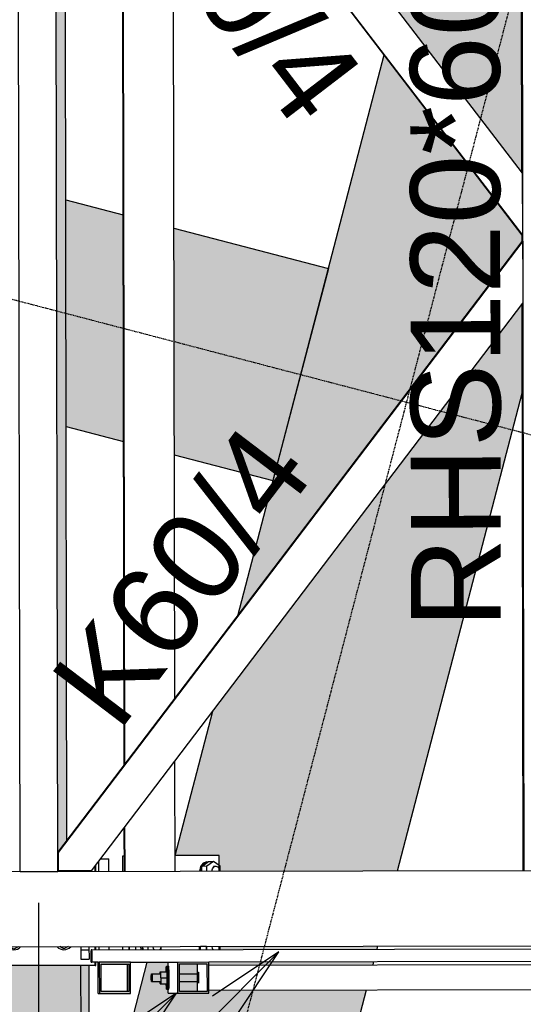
# Model space of a CAD drawing. Header units: millimetres. Extents: x -32861 to 254386, y 0 to 15445.
# Tile 38 of 67: x 149067 to 149871, y 6029 to 7602. Entities that reach past the tile are written whole.
import ezdxf

# ---------------------------------------------------------------- set-up
doc = ezdxf.new("R2010")
doc.units = ezdxf.units.MM
doc.linetypes.add('DXK_LINE_DOT3', pattern=[5.9187, 2.979, -0.9799, 0.9799, -0.9799])
doc.styles.add('Arial', font='ARIAL.TTF', dxfattribs={"height": 0.2})
doc.styles.add('Arial Narrow', font='ARIALN.TTF', dxfattribs={"height": 0.2})

# ---------------------------------------------------------------- blocks, each defined once
blk = doc.blocks.new('Part-23283 - 21672')
at = {"color": 7}
for p, q in [((149164.6, 6241.7), (149164.6, 6242.7)), ((149177.6, 6241.7), (149177.6, 6242.7)), ((149017.9, 6101.4), (149017.8, 6121.4)), ((149030.8, 6121.4), (149030.9, 6101.4)), ((149164.8, 6121.7), (149164.9, 6101.7)), ((149177.8, 6121.7), (149177.9, 6101.7)), ((149017.8, 6116.4), (149030.8, 6116.4)), ((149164.8, 6116.2), (149177.8, 6116.2)), ((149017.9, 6101.4), (149017.9, 6101.4)), ((149030.9, 6101.4), (149017.9, 6101.4)), ((149164.9, 6101.7), (149177.9, 6101.7))]:
    blk.add_line(p, q, dxfattribs=at)
blk = doc.blocks.new('Part-21983 - 21672')
at = {"color": 7}
for p, q in [((149068, 6241.5), (149064.2, 8261.5)), ((149128, 6241.6), (149124.2, 8261.6)), ((149068, 6241.5), (149128, 6241.6))]:
    blk.add_line(p, q, dxfattribs=at)
blk = doc.blocks.new('Part-24274 - 21672')
at = {"color": 7}
for p, q in [((149196.3, 6261.8), (149209.6, 6261.8)), ((149209.7, 6241.8), (149209.6, 6261.8)), ((149193.7, 6241.7), (149193.6, 6258.2)), ((149193.9, 6116.7), (149193.9, 6121.7)), ((149209.9, 6116.8), (149209.9, 6121.8))]:
    blk.add_line(p, q, dxfattribs=at)
blk = doc.blocks.new('Part-24227 - 21672')
at = {"color": 7}
for p, q in [((149187.7, 6241.7), (149187.6, 6250.3)), ((149187.9, 6116.7), (149187.9, 6121.7)), ((149187.9, 6091.7), (149187.9, 6096.7))]:
    blk.add_line(p, q, dxfattribs=at)
blk = doc.blocks.new('Part-22994 - 21672')
blk.add_hatch(color=96).paths.add_polyline_path([(149140.8, 7251.7), (149142.6, 6291.2), (149139, 8212.1), (149135, 8217.4), (149124.2, 8231.4), (149126.1, 7251.6)])
at = {"color": 96}
blk.add_line((149140.8, 7251.7), (149139, 8212.1), dxfattribs=at)
blk = doc.blocks.new('Part-21986 - 21672')
at = {"color": 7}
for p, q in [((149869.3, 7358.3), (149867.6, 8263)), ((149872.9, 6243), (149869.1, 8263)), ((149869.5, 7247.6), (149869.5, 7258.4)), ((149871.4, 6243), (149869.7, 7147.7))]:
    blk.add_line(p, q, dxfattribs=at)
blk = doc.blocks.new('Part-21995 - 21672')
at = {"color": 7}
for p, q in [((149127.9, 6271.9), (149869.9, 7248.1)), ((149870.6, 7248.2), (149128.5, 6271.7)), ((149869.9, 7248.1), (149870.6, 7248.2)), ((149870.6, 7248.2), (149870.8, 7149.2)), ((149181.9, 6242.7), (149870.8, 7149.2)), ((149127.9, 6271.7), (149128.5, 6271.7)), ((149127.9, 6265.1), (149128.5, 6265.1)), ((149128.5, 6271.7), (149128.6, 6242.6)), ((149128.5, 6242.6), (149128.5, 6265.1)), ((149128, 6242.6), (149128.5, 6242.6)), ((149181.9, 6242.7), (149128.5, 6242.6))]:
    blk.add_line(p, q, dxfattribs=at)
blk = doc.blocks.new('Part-105529 - 21672')
at = {"color": 7}
for p, q in [((149369.3, 6092.1), (150003.4, 6093.3)), ((149369.4, 6052.1), (150003.4, 6053.3))]:
    blk.add_line(p, q, dxfattribs=at)
blk = doc.blocks.new('Part-22018 - 21672')
at = {"color": 7}
for p, q in [((149124.2, 8260.6), (149124.8, 8260.6)), ((149178.1, 8260.7), (149124.8, 8260.6)), ((149124.9, 8231.5), (149124.8, 8260.6)), ((149124.8, 8260.6), (149124.8, 8260.6)), ((149124.8, 8260.6), (149124.8, 8238.1)), ((149870.4, 7356.8), (149178.1, 8260.7)), ((149124.8, 8238.1), (149124.2, 8238.1)), ((149124.9, 8231.5), (149124.2, 8231.5)), ((149869.9, 7257.9), (149124.2, 8231.4)), ((149870.6, 7257.9), (149124.9, 8231.5)), ((149870.6, 7257.9), (149870.4, 7356.8)), ((149869.9, 7257.9), (149870.6, 7257.9))]:
    blk.add_line(p, q, dxfattribs=at)
blk = doc.blocks.new('Part-24501 - 21672')
at = {"color": 7}
for p, q in [((149231.8, 6266.8), (149234.3, 6266.8)), ((149231.9, 6241.8), (149231.8, 6266.8)), ((149232.1, 6116.8), (149232.1, 6121.8)), ((149242, 6116.8), (149242, 6121.8))]:
    blk.add_line(p, q, dxfattribs=at)
blk = doc.blocks.new('Part-24504 - 21672')
at = {"color": 7}
for p, q in [((149385.6, 6267.1), (149315.3, 6267)), ((149385.7, 6242.1), (149385.6, 6267.1)), ((149242.6, 6116.8), (149242.6, 6121.8)), ((149252.6, 6116.9), (149252.5, 6121.9)), ((149385.9, 6117.1), (149385.9, 6122.1))]:
    blk.add_line(p, q, dxfattribs=at)
blk = doc.blocks.new('Part-22971 - 21672')
blk.add_hatch(color=96).paths.add_polyline_path([(149127.9, 6271.9), (149142.6, 6291.2), (149140.8, 7251.7), (149126.1, 7251.6), (149126.2, 7198.1)])
at = {"color": 96}
blk.add_line((149142.6, 6291.2), (149140.8, 7251.7), dxfattribs=at)
blk = doc.blocks.new('Part-22991 - 21672')
blk.add_hatch(color=96).paths.add_polyline_path([(149020.6, 4668.6), (149033.6, 4668.6), (149033.4, 4747.3), (149167.4, 4747.6), (149167.6, 4668.8), (149180.6, 4668.9), (149177.9, 6091.7), (149164.9, 6091.7), (149030.9, 6091.4), (149017.9, 6091.4)])
at = {"color": 96}
for p, q in [((149020.6, 4668.6), (149017.9, 6091.4)), ((149033.6, 4668.6), (149030.9, 6091.4)), ((149167.6, 4668.8), (149164.9, 6091.7)), ((149180.6, 4668.9), (149177.9, 6091.7)), ((149033.4, 4747.3), (149167.4, 4747.6)), ((149020.6, 4668.6), (149033.6, 4668.6)), ((149167.6, 4668.8), (149180.6, 4668.9))]:
    blk.add_line(p, q, dxfattribs=at)
blk = doc.blocks.new('Part-24563 - 21672')
for points in [[(149869.3, 7358.3), (149867.6, 8263), (149868.1, 8263), (149836.5, 8263), (149668.7, 7620.2)], [(149415.4, 6650.1), (149869.5, 7247.6), (149869.5, 7258.4), (149649.3, 7545.9)], [(149385.7, 6242.1), (149538.1, 6242.4), (149670.7, 6242.6), (149869.9, 7005.7), (149869.7, 7147.7), (149375.5, 6497.6), (149315.3, 6267), (149341.9, 6267), (149385.6, 6267.1)], [(149385.9, 6117.1), (149638.1, 6117.6), (149639.4, 6122.6), (149570.5, 6122.5), (149385.9, 6122.1)], [(148294.6, 972.2), (149621.1, 6052.5), (149525.8, 6052.4), (149524.8, 6052.4), (149519.4, 6052.4), (149407.8, 6052.1), (149404.8, 6052.1), (149398.6, 6052.1), (149369.4, 6052.1), (149369.4, 6047.1), (149319.4, 6047), (149304.3, 6047), (149304.2, 6097), (149270.9, 6096.9), (149178.6, 5743.3), (149180.2, 4876.5), (149277.4, 4851.1), (149204.1, 4570.5), (148923.5, 4643.8), (148996.8, 4924.4), (149020.1, 4918.3), (149019.7, 5134.8), (147956, 1060.6)], [(149322.4, 6050), (149354.3, 6050), (149351.3, 6050), (149351.2, 6094), (149322.3, 6094)], [(149369.3, 6092.1), (149515.8, 6092.3), (149519.1, 6092.4), (149519.7, 6092.4), (149527.5, 6092.4), (149527.7, 6092.4), (149631.5, 6092.6), (149632.8, 6097.6), (149385.9, 6097.1), (149385.2, 6097.1), (149369.3, 6097.1)]]:
    blk.add_hatch(color=4).paths.add_polyline_path(points)
at = {"color": 4}
for p, q in [((149415.4, 6650.1), (149649.3, 7545.9)), ((149670.7, 6242.6), (149869.9, 7005.7)), ((149315.3, 6267), (149375.5, 6497.6)), ((149638.1, 6117.6), (149639.4, 6122.6)), ((149178.6, 5743.3), (149270.9, 6096.9)), ((149631.5, 6092.6), (149632.8, 6097.6)), ((148294.6, 972.2), (149621.1, 6052.5))]:
    blk.add_line(p, q, dxfattribs=at)
blk = doc.blocks.new('Part-23119 - 21672')
at = {"color": 7}
for p, q in [((149188.7, 6241.7), (149188.6, 6251.7)), ((149188.7, 6241.7), (149188.7, 6251.7)), ((149188.9, 6116.7), (149188.9, 6121.7)), ((149188.9, 6116.7), (149188.9, 6121.7)), ((149188.9, 6091.7), (149188.9, 6096.7)), ((149188.9, 6091.7), (149188.9, 6091.7)), ((149189, 6091.7), (149188.9, 6091.7)), ((149188.9, 6091.7), (149189, 6091.7)), ((149189, 6091.7), (149189, 6096.7))]:
    blk.add_line(p, q, dxfattribs=at)
blk = doc.blocks.new('Bolt-24231 - 21672')
at = {"color": 7}
for p, q in [((149132.6, 6242.6), (149130.9, 6241.6)), ((149144.3, 6241.7), (149142.5, 6242.7)), ((149057.8, 6117.6), (149051.1, 6121.5)), ((149064.5, 6121.5), (149057.8, 6117.6)), ((149137.8, 6117.8), (149131.1, 6121.6)), ((149144.5, 6121.7), (149137.8, 6117.8))]:
    blk.add_line(p, q, dxfattribs=at)
for centre, start, end in [((149137.6, 6231.6), 130.9014, 131.6843), ((149137.6, 6231.6), 130.9014, 131.6843), ((149137.6, 6231.6), 43.7277, 49.3123), ((149137.6, 6231.6), 43.7277, 49.3123), ((149057.8, 6131.5), 223.7441, 316.4696), ((149057.8, 6131.5), 223.7441, 316.4696), ((149137.8, 6131.6), 223.7441, 316.4696), ((149137.8, 6131.6), 223.7441, 316.4696)]:
    blk.add_arc(centre, 15, start, end, dxfattribs=at)
blk = doc.blocks.new('Part-23222 - 21672')
at = {"color": 7}
for p, q in [((149234.1, 6411.6), (149230.9, 8092.1)), ((149235.1, 6412.9), (149231.9, 8090.7)), ((149314.9, 6517.9), (149312.1, 7986.1)), ((149315.4, 6242), (149315.1, 6418)), ((149234.4, 6241.8), (149234.2, 6311.7)), ((149235.4, 6241.8), (149235.3, 6313))]:
    blk.add_line(p, q, dxfattribs=at)
blk = doc.blocks.new('GridLine-25926 - 21672')
at = {"color": 6, "linetype": 'DXK_LINE_DOT3'}
blk.add_line((147964.3, 400), (151471.2, 13831.2), dxfattribs=at)
blk = doc.blocks.new('Part-24275 - 21672')
at = {"color": 7}
for p, q in [((149193.7, 6241.7), (149193.6, 6258.2)), ((149193.9, 6116.7), (149193.9, 6121.7))]:
    blk.add_line(p, q, dxfattribs=at)
blk = doc.blocks.new('Part-23241 - 21672')
at = {"color": 7}
for p, q in [((148761.5, 6240.9), (161433.2, 6264.6)), ((148761.7, 6120.9), (161401.8, 6144.5))]:
    blk.add_line(p, q, dxfattribs=at)
blk = doc.blocks.new('Part-24167 - 21672')
at = {"color": 7}
for p, q in [((149188.7, 6241.7), (149188.6, 6251.7)), ((149188.6, 6241.7), (149188.6, 6251.6)), ((149188.9, 6116.7), (149188.9, 6121.7)), ((149188.9, 6116.7), (149188.9, 6121.7)), ((149187.9, 6091.7), (149188.9, 6091.7)), ((149188.9, 6091.7), (149188.9, 6096.7)), ((149188.9, 6091.7), (149188.9, 6096.7)), ((149188.9, 6091.7), (149188.9, 6091.7)), ((149188.9, 6091.7), (149188.9, 6091.7))]:
    blk.add_line(p, q, dxfattribs=at)
blk = doc.blocks.new('Part-24230 - 21672')
at = {"color": 7}
for p, q in [((149007.6, 6241.4), (149007.6, 6249.6)), ((149187.6, 6241.7), (149187.6, 6250.3)), ((149007.9, 6091.4), (149007.8, 6121.4)), ((149187.8, 6116.7), (149187.8, 6121.7)), ((149187.9, 6091.7), (149007.9, 6091.4)), ((149187.9, 6091.7), (149187.9, 6096.7))]:
    blk.add_line(p, q, dxfattribs=at)
blk = doc.blocks.new('Bolt-24505 - 21672')
at = {"color": 7}
for p, q in [((149355.9, 6249.6), (149354.3, 6242)), ((149360.2, 6255), (149355.9, 6249.6)), ((149356.8, 6242.1), (149357.9, 6247.7)), ((149357.9, 6249.8), (149368.5, 6257.7)), ((149366, 6249.9), (149357.9, 6249.8)), ((149358, 6242.1), (149357.9, 6249.8)), ((149359.4, 6251), (149362.6, 6255.1)), ((149366, 6257.1), (149360.2, 6255)), ((149362.6, 6255.1), (149367, 6256.6)), ((149376.6, 6257.7), (149366, 6249.9)), ((149366, 6257.1), (149367.7, 6257.1)), ((149366, 6242.1), (149366, 6249.9)), ((149368.5, 6257.7), (149376.6, 6257.7)), ((149374.1, 6242.1), (149374.9, 6246.1)), ((149374.9, 6246.1), (149377.2, 6249)), ((149387.2, 6249.9), (149376.6, 6257.7)), ((149376.6, 6250.1), (149380.3, 6250.1)), ((149377.2, 6249), (149380.3, 6250.1)), ((149380.3, 6250.1), (149383.5, 6249)), ((149383.5, 6249), (149385.8, 6246.1)), ((149385.8, 6246.1), (149386.6, 6242.1)), ((149387.2, 6242.1), (149387.2, 6249.9)), ((149261.4, 6116.9), (149260.4, 6121.9)), ((149263.9, 6116.9), (149262.9, 6121.9)), ((149264.1, 6116.9), (149264, 6121.9)), ((149272.1, 6116.9), (149272.1, 6121.9)), ((149281, 6117.9), (149280.1, 6121.9)), ((149281.8, 6116.9), (149281, 6117.9)), ((149291.9, 6117.9), (149291.1, 6116.9)), ((149292.7, 6121.9), (149291.9, 6117.9)), ((149293.3, 6116.9), (149293.3, 6121.9)), ((149366.3, 6117.1), (149366.2, 6122.1)), ((149375.1, 6118.1), (149374.3, 6122.1)), ((149375.9, 6117.1), (149375.1, 6118.1)), ((149386, 6118.1), (149385.2, 6117.1)), ((149386.8, 6122.1), (149386, 6118.1)), ((149387.4, 6117.1), (149387.4, 6122.1))]:
    blk.add_line(p, q, dxfattribs=at)
blk = doc.blocks.new('Part-24564 - 21672')
for points in [[(149233.1, 6928.3), (149232.4, 7290.2), (149140.7, 7314.2), (149141.3, 6952.3)], [(149471.7, 6866), (149560.2, 7204.7), (149313.5, 7269.1), (149314.1, 6907.2)]]:
    blk.add_hatch(color=4).paths.add_polyline_path(points)
at = {"color": 4}
for p, q in [((149140.7, 7314.2), (149232.4, 7290.2)), ((149313.5, 7269.1), (149560.2, 7204.7)), ((149560.2, 7204.7), (149471.7, 6866)), ((149560.2, 7204.7), (149560.2, 7204.7)), ((149141.3, 6952.3), (149233.1, 6928.3)), ((149314.1, 6907.2), (149471.7, 6866)), ((149471.7, 6866), (149471.7, 6866))]:
    blk.add_line(p, q, dxfattribs=at)
blk = doc.blocks.new('GridLine-25928 - 21672')
at = {"color": 6, "linetype": 'DXK_LINE_DOT3'}
blk.add_line((141125.6, 9226.1), (151136.6, 6612.2), dxfattribs=at)
blk = doc.blocks.new('Part-105515 - 21672')
h = blk.add_hatch(color=6)
h.paths.add_polyline_path([(149369.3, 6097.1), (149319.3, 6097), (149319.4, 6047), (149369.4, 6047.1)])
h.paths.add_polyline_path([(149322.4, 6050), (149322.3, 6094), (149366.3, 6094.1), (149366.4, 6050.1)])
at = {"color": 7}
for p, q in [((149304.3, 6047), (149304.2, 6097)), ((149307.4, 6097), (149319.3, 6097)), ((149319.3, 6097), (149369.3, 6097.1)), ((149319.3, 6097), (149319.4, 6047)), ((149322.3, 6094), (149366.3, 6094.1)), ((149322.4, 6050), (149322.3, 6094)), ((149351.3, 6050), (149351.2, 6094)), ((149366.3, 6094.1), (149366.4, 6050.1)), ((149369.4, 6047.1), (149369.3, 6097.1)), ((149304.3, 6047), (149319.4, 6047)), ((149319.4, 6047), (149369.4, 6047.1)), ((149366.4, 6050.1), (149322.4, 6050))]:
    blk.add_line(p, q, dxfattribs=at)
blk = doc.blocks.new('Part-105517 - 21672')
at = {"color": 7}
for p, q in [((149354.1, 6117), (149354.1, 6122)), ((149355.7, 6122.1), (149365.7, 6122.1)), ((149355.7, 6117.1), (149355.7, 6122.1)), ((149365.7, 6117.1), (149365.7, 6122.1))]:
    blk.add_line(p, q, dxfattribs=at)
blk = doc.blocks.new('Bolt-105518 - 21672')
at = {"color": 7}
for p, q in [((149301.3, 6088), (149301.5, 6090.5)), ((149301.3, 6081.5), (149301.3, 6088)), ((149301.5, 6090.5), (149301.6, 6088)), ((149301.5, 6090.5), (149304.5, 6090.5)), ((149301.6, 6088), (149301.7, 6081.4)), ((149302.3, 6081.4), (149302.4, 6088)), ((149302.4, 6088), (149302.5, 6090.4)), ((149302.5, 6090.4), (149302.6, 6087.9)), ((149302.5, 6090.4), (149305.5, 6090.4)), ((149302.6, 6087.9), (149302.7, 6081.2)), ((149305.6, 6088), (149305.5, 6090.4)), ((149305.7, 6081.2), (149305.6, 6088)), ((149277.4, 6074.9), (149277.5, 6077.1)), ((149277.4, 6071.9), (149277.4, 6074.9)), ((149277.4, 6068.9), (149277.4, 6071.9)), ((149277.5, 6077.9), (149291.5, 6078)), ((149277.5, 6077.1), (149277.5, 6077.9)), ((149277.5, 6077.9), (149277.5, 6077.1)), ((149277.5, 6077.1), (149277.6, 6074.9)), ((149277.6, 6074.9), (149277.6, 6071.9)), ((149277.6, 6071.9), (149277.6, 6068.9)), ((149278.4, 6074.9), (149278.5, 6077.1)), ((149278.4, 6071.9), (149278.4, 6074.9)), ((149278.5, 6068.9), (149278.4, 6071.9)), ((149278.5, 6077.1), (149278.5, 6077.9)), ((149278.5, 6077.9), (149278.5, 6077.1)), ((149278.5, 6077.9), (149292.5, 6077.9)), ((149278.5, 6077.1), (149278.6, 6074.9)), ((149278.6, 6074.9), (149278.6, 6071.9)), ((149278.6, 6071.9), (149278.6, 6068.9)), ((149291.4, 6078), (149291.4, 6081.5)), ((149291.5, 6081.4), (149301.5, 6081.5)), ((149291.6, 6077.9), (149291.5, 6081.4)), ((149292.4, 6077.9), (149292.4, 6081.4)), ((149292.7, 6071.9), (149292.6, 6081.4)), ((149292.6, 6081.4), (149302.6, 6081.4)), ((149292.7, 6071.9), (149292.6, 6062.4)), ((149292.7, 6071.9), (149302.7, 6071.9)), ((149302.7, 6071.9), (149302.6, 6081.4)), ((149302.6, 6062.4), (149302.7, 6071.9)), ((149302.7, 6081.2), (149302.7, 6071.9)), ((149302.7, 6071.9), (149302.7, 6062.7)), ((149305.7, 6071.9), (149305.7, 6081.2)), ((149305.7, 6062.7), (149305.7, 6071.9)), ((149322.3, 6078), (149351.5, 6078.1)), ((149322.3, 6078), (149352.5, 6078)), ((149351.4, 6080.6), (149351.5, 6081.1)), ((149351.4, 6079.3), (149351.4, 6080.6)), ((149351.4, 6078.1), (149351.4, 6079.3)), ((149351.5, 6081.1), (149351.5, 6080.6)), ((149351.5, 6080.6), (149351.5, 6079.3)), ((149351.5, 6079.3), (149351.6, 6078)), ((149352.4, 6079.3), (149352.5, 6080.6)), ((149352.4, 6078), (149352.4, 6079.3)), ((149352.5, 6080.6), (149352.5, 6081)), ((149352.5, 6081), (149352.5, 6080.6)), ((149352.5, 6080.6), (149352.6, 6079.3)), ((149352.6, 6079.3), (149352.6, 6077.3)), ((149352.6, 6077.3), (149352.6, 6074.8)), ((149352.6, 6074.8), (149352.6, 6072)), ((149352.6, 6072), (149352.6, 6069.2)), ((149277.5, 6066.7), (149277.4, 6068.9)), ((149277.6, 6068.9), (149277.5, 6066.7)), ((149277.5, 6066.7), (149277.5, 6065.9)), ((149277.5, 6065.9), (149277.5, 6066.7)), ((149277.5, 6065.9), (149278.5, 6065.9)), ((149278.5, 6066.7), (149278.5, 6068.9)), ((149278.6, 6066.7), (149278.5, 6065.9)), ((149278.5, 6065.9), (149278.5, 6066.7)), ((149278.5, 6065.9), (149292.5, 6065.9)), ((149278.6, 6068.9), (149278.6, 6066.7)), ((149291.4, 6062.5), (149291.4, 6065.9)), ((149291.6, 6065.9), (149291.6, 6062.4)), ((149291.6, 6062.4), (149292.5, 6062.4)), ((149292.5, 6062.4), (149292.4, 6065.9)), ((149292.6, 6062.4), (149302.6, 6062.4)), ((149301.4, 6056), (149301.3, 6062.4)), ((149301.5, 6053.5), (149301.4, 6056)), ((149301.6, 6055.9), (149301.5, 6053.5)), ((149301.7, 6062.4), (149301.6, 6055.9)), ((149302.4, 6055.9), (149302.3, 6062.4)), ((149302.5, 6053.4), (149302.4, 6055.9)), ((149302.7, 6055.9), (149302.5, 6053.4)), ((149302.7, 6062.7), (149302.7, 6055.9)), ((149305.5, 6053.4), (149305.7, 6055.9)), ((149305.7, 6055.9), (149305.7, 6062.7)), ((149322.3, 6066), (149352.5, 6066)), ((149351.4, 6064.8), (149351.4, 6066)), ((149351.5, 6063.5), (149351.4, 6064.8)), ((149351.6, 6064.8), (149351.5, 6063.5)), ((149351.5, 6063.1), (149351.5, 6063.5)), ((149351.5, 6063.5), (149351.5, 6063.1)), ((149351.6, 6066), (149351.6, 6064.8)), ((149352.5, 6064.7), (149352.4, 6066)), ((149352.5, 6063.5), (149352.5, 6064.7)), ((149352.5, 6063), (149352.5, 6063.5)), ((149352.6, 6063.5), (149352.5, 6063)), ((149352.6, 6069.2), (149352.6, 6066.7)), ((149352.6, 6066.7), (149352.6, 6064.7)), ((149352.6, 6064.7), (149352.6, 6063.5)), ((149301.5, 6053.5), (149302.5, 6053.5)), ((149302.5, 6053.4), (149305.5, 6053.4))]:
    blk.add_line(p, q, dxfattribs=at)
blk = doc.blocks.new('Part-105519 - 21672')
h = blk.add_hatch(color=6)
h.paths.add_polyline_path([(149244.3, 6096.8), (149194.3, 6096.7), (149194.4, 6046.7), (149244.4, 6046.8)])
h.paths.add_polyline_path([(149197.3, 6049.8), (149197.3, 6093.8), (149241.3, 6093.8), (149241.4, 6049.8)])
at = {"color": 7}
for p, q in [((149192.6, 6046.7), (149192.5, 6096.7)), ((149192.5, 6096.7), (149194.3, 6096.7)), ((149244.3, 6096.8), (149194.3, 6096.7)), ((149194.3, 6096.7), (149194.4, 6046.7)), ((149197.3, 6049.8), (149197.3, 6093.8)), ((149197.3, 6093.8), (149241.3, 6093.8)), ((149239.6, 6049.8), (149239.5, 6093.8)), ((149241.3, 6093.8), (149241.4, 6049.8)), ((149244.4, 6046.8), (149244.3, 6096.8)), ((149192.6, 6046.7), (149194.4, 6046.7)), ((149194.4, 6046.7), (149244.4, 6046.8)), ((149241.4, 6049.8), (149197.3, 6049.8))]:
    blk.add_line(p, q, dxfattribs=at)
blk = doc.blocks.new('Part-105548 - 21672')
at = {"color": 7}
for p, q in [((149182.3, 6116.7), (150674.7, 6119.5)), ((150674.7, 6117.5), (150674.7, 6119.5)), ((149181.1, 6116.7), (149181.1, 6096.7)), ((149182.3, 6116.7), (149181.1, 6116.7)), ((149181.1, 6096.7), (149181.1, 6114.7)), ((149181.1, 6114.7), (149182.3, 6114.7)), ((149182.4, 6096.7), (149182.3, 6116.7)), ((149182.3, 6114.7), (149182.4, 6096.7)), ((150649.8, 6099.5), (150649.6, 6117.5)), ((150649.6, 6117.5), (150674.7, 6117.5)), ((149181.1, 6096.7), (149181.1, 6096.7)), ((149181.1, 6096.7), (149182.4, 6096.7)), ((149192.5, 6096.7), (149182.4, 6096.7)), ((149244.3, 6096.8), (149307.4, 6097)), ((149369.3, 6097.1), (150003.3, 6098.3))]:
    blk.add_line(p, q, dxfattribs=at)
blk = doc.blocks.new('StraightDimension-25686 - 21672')
at = {"color": 174}
for p, q in [((148296.5, 6190.1), (148296.5, 5041.1)), ((149097.2, 6191.6), (149097.2, 5041.1)), ((148326.5, 5191.1), (148266.5, 5131.1)), ((149067.2, 5131.1), (149127.2, 5191.1)), ((148296.5, 5161.1), (149097.2, 5161.1))]:
    blk.add_line(p, q, dxfattribs=at)
at = {"color": 30, "style": 'Arial Narrow'}
blk.add_text('801', height=143.16, dxfattribs=at).set_placement((148560.1, 5206.1))
blk = doc.blocks.new('StraightDimension-25687 - 21672')
at = {"color": 174}
for p, q in [((149097.2, 6191.6), (149097.2, 5041.1)), ((149902.1, 6193.1), (149902.1, 5041.1)), ((149127.2, 5191.1), (149067.2, 5131.1)), ((149872.1, 5131.1), (149932.1, 5191.1)), ((149097.2, 5161.1), (149902.1, 5161.1))]:
    blk.add_line(p, q, dxfattribs=at)
at = {"color": 30, "style": 'Arial Narrow'}
blk.add_text('805', height=143.16, dxfattribs=at).set_placement((149362.9, 5206.1))
blk = doc.blocks.new('Mark-21984 - 21672')
at = {"color": 30, "style": 'Arial'}
blk.add_text('RHS120*60*3', height=143.262, rotation=90.1091, dxfattribs=at).set_placement((149835.6, 6630.2))
blk = doc.blocks.new('Mark-21993 - 21672')
at = {"color": 30, "style": 'Arial'}
blk.add_text('K60/4', height=143.26, rotation=52.7637, dxfattribs=at).set_placement((149224.6, 6462))
blk = doc.blocks.new('Mark-22016 - 21672')
at = {"color": 30, "style": 'Arial'}
blk.add_text('K60/4', height=143.26, rotation=307.4483, dxfattribs=at).set_placement((149191.2, 7839.7))
blk = doc.blocks.new('Mark-105682 - 21672')
at = {"color": 136}
for p, q in [((149481.1, 6113), (149162.9, 5794.8)), ((149481.1, 6113), (149375, 6042.3)), ((149410.4, 6006.9), (149481.1, 6113))]:
    blk.add_line(p, q, dxfattribs=at)
at = {"color": 30, "style": 'Arial'}
blk.add_text('C100*20*2', height=143.26, dxfattribs=at).set_placement((148120.2, 5614.8))
blk = doc.blocks.new('Mark-105677 - 21672')
at = {"color": 136}
for p, q in [((149317.6, 6047.5), (148999.4, 5729.3)), ((149317.6, 6047.5), (149211.5, 5976.8)), ((149246.9, 5941.4), (149317.6, 6047.5))]:
    blk.add_line(p, q, dxfattribs=at)
at = {"color": 30, "style": 'Arial'}
blk.add_text('SHS50*3', height=143.26, dxfattribs=at).set_placement((148101.5, 5549.3))

msp = doc.modelspace()

# ---------------------------------------------------------------- block references
for name in ['GridLine-25926 - 21672', 'Part-24563 - 21672', 'GridLine-25928 - 21672', 'Part-24564 - 21672', 'Part-21983 - 21672', 'Part-22018 - 21672', 'Part-23222 - 21672', 'Part-21986 - 21672', 'Part-22994 - 21672', 'Part-22971 - 21672', 'Mark-22016 - 21672', 'Mark-21984 - 21672', 'Part-21995 - 21672', 'Mark-21993 - 21672', 'Part-23241 - 21672', 'Part-24274 - 21672', 'Part-24501 - 21672', 'Part-24504 - 21672', 'Part-24230 - 21672', 'Part-24227 - 21672', 'Part-24167 - 21672', 'Part-23119 - 21672', 'Part-24275 - 21672', 'Bolt-24505 - 21672', 'Part-23283 - 21672', 'Bolt-24231 - 21672', 'StraightDimension-25686 - 21672', 'StraightDimension-25687 - 21672', 'Part-105548 - 21672', 'Part-105517 - 21672', 'Mark-105682 - 21672', 'Part-22991 - 21672', 'Part-105519 - 21672', 'Bolt-105518 - 21672', 'Part-105515 - 21672', 'Part-105529 - 21672', 'Mark-105677 - 21672']:
    msp.add_blockref(name, (0, 0))

doc.saveas('drawing.dxf')
